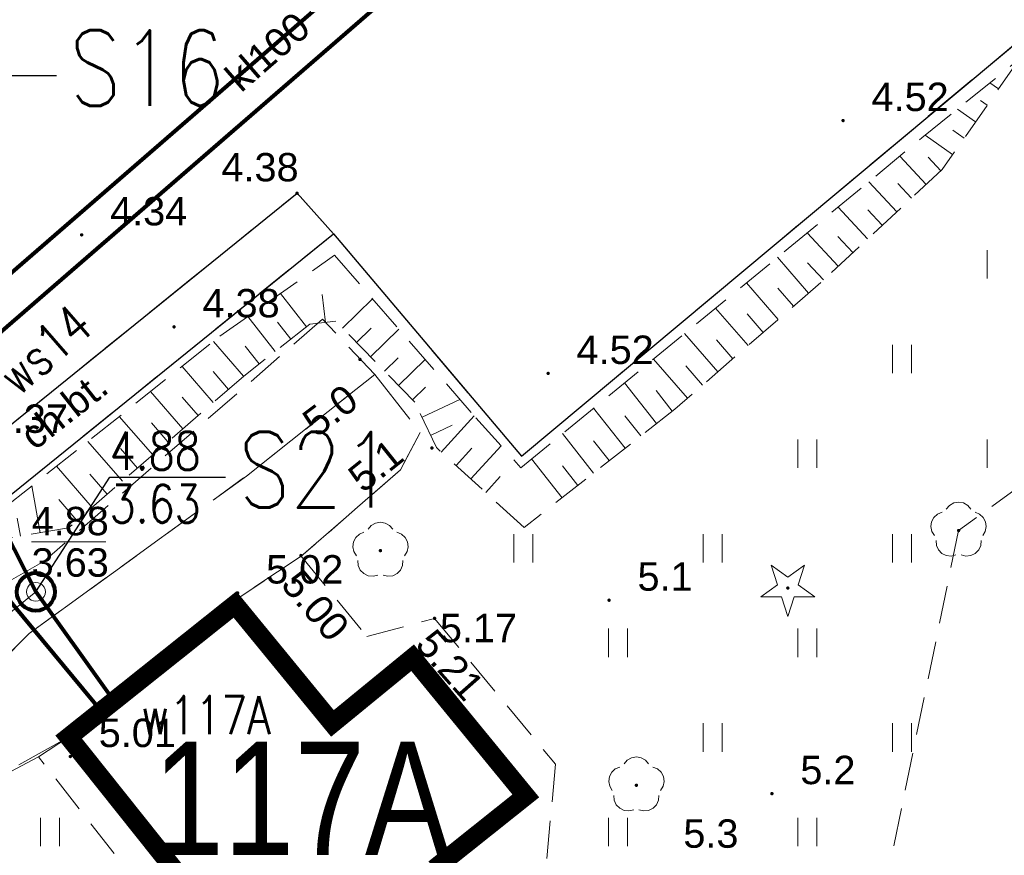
# Model space of a CAD drawing. Extents: x 5474185 to 5474933, y 5916077 to 5916824.
# Tile 159 of 256: x 5474620 to 5474646, y 5916305 to 5916328. Entities that reach past the tile are written whole.
import ezdxf
from ezdxf.enums import TextEntityAlignment as Align

# ---------------------------------------------------------------- set-up
doc = ezdxf.new("R2010")
doc.units = 0
doc.linetypes.add('PRZER2-1', pattern=[1.5, 1, -0.5])
doc.linetypes.add('PRZER3-1', pattern=[2, 1.5, -0.5])
for name, color, linetype, lineweight in [('GESBZO', 253, 'CONTINUOUS', 50), ('GSLKRW', 253, 'CONTINUOUS', 25), ('GSPRDI', 253, 'CONTINUOUS', 18), ('GSPRDL', 253, 'CONTINUOUS', 18), ('GSPWPN', 253, 'CONTINUOUS', 13), ('GSPWPN_O', 253, 'CONTINUOUS', 13), ('GSPWPS', 253, 'CONTINUOUS', 13), ('GSPWPS_O', 253, 'CONTINUOUS', 13), ('GSSKOA', 253, 'CONTINUOUS', 18), ('GSSKOD', 253, 'CONTINUOUS', 18), ('GSSKOD_O', 253, 'CONTINUOUS', 18), ('GSSUTR', 254, 'CONTINUOUS', 18), ('GSSZAD', 254, 'CONTINUOUS', 18), ('GSSZSN', 254, 'CONTINUOUS', 18), ('GULKPR', 7, 'CONTINUOUS', 18), ('GULKPR_O', 254, 'CONTINUOUS', 18), ('GUPIWZ', 253, 'CONTINUOUS', 18), ('GUPKSD', 61, 'CONTINUOUS', 18), ('GUPPRZ_O', 40, 'CONTINUOUS', 18), ('is  woda szklarnia', 5, 'CONTINUOUS', 18), ('IS HP zasięg', 251, 'CONTINUOUS', 20), ('IS ks', 34, 'CONTINUOUS', 40), ('IS opis', 7, 'CONTINUOUS', 20), ('IS w', 4, 'CONTINUOUS', 60)]:
    doc.layers.add(name, color=color, linetype=linetype, lineweight=lineweight)
for name, color, linetype in [('I-SCIANA', 12, 'CONTINUOUS'), ('ks_Linie_odn', 2, 'CONTINUOUS'), ('ks_Opis_PZ_1', 2, 'CONTINUOUS'), ('ks_Teksty', 2, 'CONTINUOUS'), ('w_Opis_PZ_2', 7, 'CONTINUOUS')]:
    doc.layers.add(name, color=color, linetype=linetype)
doc.styles.add('Arial', font='arial.ttf')
doc.styles.get("Standard").update_dxf_attribs({"font": 'simplex.shx'})
doc.styles.add('STYLE3', font='arial.ttf', dxfattribs={"width": 0.8})

msp = doc.modelspace()

# ---------------------------------------------------------------- hatches: boundary and pattern name
at = {"layer": 'GSPRDI'}
msp.add_hatch(color=256, dxfattribs=at).paths.add_polyline_path([(5474640, 5916312.505), (5474639.986094, 5916312.507202), (5474639.97355, 5916312.513594), (5474639.963594, 5916312.52355), (5474639.957202, 5916312.536094), (5474639.955, 5916312.55), (5474639.957202, 5916312.563906), (5474639.963594, 5916312.57645), (5474639.97355, 5916312.586406), (5474639.986094, 5916312.592798), (5474640, 5916312.595), (5474640.013906, 5916312.592798), (5474640.02645, 5916312.586406), (5474640.036406, 5916312.57645), (5474640.042798, 5916312.563906), (5474640.045, 5916312.55), (5474640.042798, 5916312.536094), (5474640.036406, 5916312.52355), (5474640.02645, 5916312.513594), (5474640.013906, 5916312.507202)])
at = {"layer": 'GSPRDL'}
for points in [[(5474644.51, 5916314.025), (5474644.496094, 5916314.027202), (5474644.48355, 5916314.033594), (5474644.473594, 5916314.04355), (5474644.467202, 5916314.056094), (5474644.465, 5916314.07), (5474644.467202, 5916314.083906), (5474644.473594, 5916314.09645), (5474644.48355, 5916314.106406), (5474644.496094, 5916314.112798), (5474644.51, 5916314.115), (5474644.523906, 5916314.112798), (5474644.53645, 5916314.106406), (5474644.546406, 5916314.09645), (5474644.552798, 5916314.083906), (5474644.555, 5916314.07), (5474644.552798, 5916314.056094), (5474644.546406, 5916314.04355), (5474644.53645, 5916314.033594), (5474644.523906, 5916314.027202)], [(5474629.24, 5916313.495), (5474629.226094, 5916313.497202), (5474629.21355, 5916313.503594), (5474629.203594, 5916313.51355), (5474629.197202, 5916313.526094), (5474629.195, 5916313.54), (5474629.197202, 5916313.553906), (5474629.203594, 5916313.56645), (5474629.21355, 5916313.576406), (5474629.226094, 5916313.582798), (5474629.24, 5916313.585), (5474629.253906, 5916313.582798), (5474629.26645, 5916313.576406), (5474629.276406, 5916313.56645), (5474629.282798, 5916313.553906), (5474629.285, 5916313.54), (5474629.282798, 5916313.526094), (5474629.276406, 5916313.51355), (5474629.26645, 5916313.503594), (5474629.253906, 5916313.497202)], [(5474636, 5916307.295), (5474635.986094, 5916307.297202), (5474635.97355, 5916307.303594), (5474635.963594, 5916307.31355), (5474635.957202, 5916307.326094), (5474635.955, 5916307.34), (5474635.957202, 5916307.353906), (5474635.963594, 5916307.36645), (5474635.97355, 5916307.376406), (5474635.986094, 5916307.382798), (5474636, 5916307.385), (5474636.013906, 5916307.382798), (5474636.02645, 5916307.376406), (5474636.036406, 5916307.36645), (5474636.042798, 5916307.353906), (5474636.045, 5916307.34), (5474636.042798, 5916307.326094), (5474636.036406, 5916307.31355), (5474636.02645, 5916307.303594), (5474636.013906, 5916307.297202)]]:
    msp.add_hatch(color=256, dxfattribs=at).paths.add_polyline_path(points)
at = {"layer": 'GSPWPN'}
for points in [[(5474628.7, 5916318.545), (5474628.688353, 5916318.546533), (5474628.6775, 5916318.551029), (5474628.66818, 5916318.55818), (5474628.661029, 5916318.5675), (5474628.656533, 5916318.578353), (5474628.655, 5916318.59), (5474628.656533, 5916318.601647), (5474628.661029, 5916318.6125), (5474628.66818, 5916318.62182), (5474628.6775, 5916318.628971), (5474628.688353, 5916318.633467), (5474628.7, 5916318.635), (5474628.711647, 5916318.633467), (5474628.7225, 5916318.628971), (5474628.73182, 5916318.62182), (5474628.738971, 5916318.6125), (5474628.743467, 5916318.601647), (5474628.745, 5916318.59), (5474628.743467, 5916318.578353), (5474628.738971, 5916318.5675), (5474628.73182, 5916318.55818), (5474628.7225, 5916318.551029), (5474628.711647, 5916318.546533)], [(5474630.6, 5916316.205), (5474630.588353, 5916316.206533), (5474630.5775, 5916316.211029), (5474630.56818, 5916316.21818), (5474630.561029, 5916316.2275), (5474630.556533, 5916316.238353), (5474630.555, 5916316.25), (5474630.556533, 5916316.261647), (5474630.561029, 5916316.2725), (5474630.56818, 5916316.28182), (5474630.5775, 5916316.288971), (5474630.588353, 5916316.293467), (5474630.6, 5916316.295), (5474630.611647, 5916316.293467), (5474630.6225, 5916316.288971), (5474630.63182, 5916316.28182), (5474630.638971, 5916316.2725), (5474630.643467, 5916316.261647), (5474630.645, 5916316.25), (5474630.643467, 5916316.238353), (5474630.638971, 5916316.2275), (5474630.63182, 5916316.21818), (5474630.6225, 5916316.211029), (5474630.611647, 5916316.206533)], [(5474635.28, 5916312.185), (5474635.268353, 5916312.186533), (5474635.2575, 5916312.191029), (5474635.24818, 5916312.19818), (5474635.241029, 5916312.2075), (5474635.236533, 5916312.218353), (5474635.235, 5916312.23), (5474635.236533, 5916312.241647), (5474635.241029, 5916312.2525), (5474635.24818, 5916312.26182), (5474635.2575, 5916312.268971), (5474635.268353, 5916312.273467), (5474635.28, 5916312.275), (5474635.291647, 5916312.273467), (5474635.3025, 5916312.268971), (5474635.31182, 5916312.26182), (5474635.318971, 5916312.2525), (5474635.323467, 5916312.241647), (5474635.325, 5916312.23), (5474635.323467, 5916312.218353), (5474635.318971, 5916312.2075), (5474635.31182, 5916312.19818), (5474635.3025, 5916312.191029), (5474635.291647, 5916312.186533)], [(5474639.58, 5916307.075), (5474639.568353, 5916307.076533), (5474639.5575, 5916307.081029), (5474639.54818, 5916307.08818), (5474639.541029, 5916307.0975), (5474639.536533, 5916307.108353), (5474639.535, 5916307.12), (5474639.536533, 5916307.131647), (5474639.541029, 5916307.1425), (5474639.54818, 5916307.15182), (5474639.5575, 5916307.158971), (5474639.568353, 5916307.163467), (5474639.58, 5916307.165), (5474639.591647, 5916307.163467), (5474639.6025, 5916307.158971), (5474639.61182, 5916307.15182), (5474639.618971, 5916307.1425), (5474639.623467, 5916307.131647), (5474639.625, 5916307.12), (5474639.623467, 5916307.108353), (5474639.618971, 5916307.0975), (5474639.61182, 5916307.08818), (5474639.6025, 5916307.081029), (5474639.591647, 5916307.076533)]]:
    msp.add_hatch(color=256, dxfattribs=at).paths.add_polyline_path(points)
at = {"layer": 'GSPWPS'}
for points in [[(5474641.46, 5916324.855), (5474641.448353, 5916324.856533), (5474641.4375, 5916324.861029), (5474641.42818, 5916324.86818), (5474641.421029, 5916324.8775), (5474641.416533, 5916324.888353), (5474641.415, 5916324.9), (5474641.416533, 5916324.911647), (5474641.421029, 5916324.9225), (5474641.42818, 5916324.93182), (5474641.4375, 5916324.938971), (5474641.448353, 5916324.943467), (5474641.46, 5916324.945), (5474641.471647, 5916324.943467), (5474641.4825, 5916324.938971), (5474641.49182, 5916324.93182), (5474641.498971, 5916324.9225), (5474641.503467, 5916324.911647), (5474641.505, 5916324.9), (5474641.503467, 5916324.888353), (5474641.498971, 5916324.8775), (5474641.49182, 5916324.86818), (5474641.4825, 5916324.861029), (5474641.471647, 5916324.856533)], [(5474627.04, 5916322.935), (5474627.028353, 5916322.936533), (5474627.0175, 5916322.941029), (5474627.00818, 5916322.94818), (5474627.001029, 5916322.9575), (5474626.996533, 5916322.968353), (5474626.995, 5916322.98), (5474626.996533, 5916322.991647), (5474627.001029, 5916323.0025), (5474627.00818, 5916323.01182), (5474627.0175, 5916323.018971), (5474627.028353, 5916323.023467), (5474627.04, 5916323.025), (5474627.051647, 5916323.023467), (5474627.0625, 5916323.018971), (5474627.07182, 5916323.01182), (5474627.078971, 5916323.0025), (5474627.083467, 5916322.991647), (5474627.085, 5916322.98), (5474627.083467, 5916322.968353), (5474627.078971, 5916322.9575), (5474627.07182, 5916322.94818), (5474627.0625, 5916322.941029), (5474627.051647, 5916322.936533)], [(5474621.35, 5916321.835), (5474621.338353, 5916321.836533), (5474621.3275, 5916321.841029), (5474621.31818, 5916321.84818), (5474621.311029, 5916321.8575), (5474621.306533, 5916321.868353), (5474621.305, 5916321.88), (5474621.306533, 5916321.891647), (5474621.311029, 5916321.9025), (5474621.31818, 5916321.91182), (5474621.3275, 5916321.918971), (5474621.338353, 5916321.923467), (5474621.35, 5916321.925), (5474621.361647, 5916321.923467), (5474621.3725, 5916321.918971), (5474621.38182, 5916321.91182), (5474621.388971, 5916321.9025), (5474621.393467, 5916321.891647), (5474621.395, 5916321.88), (5474621.393467, 5916321.868353), (5474621.388971, 5916321.8575), (5474621.38182, 5916321.84818), (5474621.3725, 5916321.841029), (5474621.361647, 5916321.836533)], [(5474623.79, 5916319.405), (5474623.778353, 5916319.406533), (5474623.7675, 5916319.411029), (5474623.75818, 5916319.41818), (5474623.751029, 5916319.4275), (5474623.746533, 5916319.438353), (5474623.745, 5916319.45), (5474623.746533, 5916319.461647), (5474623.751029, 5916319.4725), (5474623.75818, 5916319.48182), (5474623.7675, 5916319.488971), (5474623.778353, 5916319.493467), (5474623.79, 5916319.495), (5474623.801647, 5916319.493467), (5474623.8125, 5916319.488971), (5474623.82182, 5916319.48182), (5474623.828971, 5916319.4725), (5474623.833467, 5916319.461647), (5474623.835, 5916319.45), (5474623.833467, 5916319.438353), (5474623.828971, 5916319.4275), (5474623.82182, 5916319.41818), (5474623.8125, 5916319.411029), (5474623.801647, 5916319.406533)], [(5474633.67, 5916318.175), (5474633.658353, 5916318.176533), (5474633.6475, 5916318.181029), (5474633.63818, 5916318.18818), (5474633.631029, 5916318.1975), (5474633.626533, 5916318.208353), (5474633.625, 5916318.22), (5474633.626533, 5916318.231647), (5474633.631029, 5916318.2425), (5474633.63818, 5916318.25182), (5474633.6475, 5916318.258971), (5474633.658353, 5916318.263467), (5474633.67, 5916318.265), (5474633.681647, 5916318.263467), (5474633.6925, 5916318.258971), (5474633.70182, 5916318.25182), (5474633.708971, 5916318.2425), (5474633.713467, 5916318.231647), (5474633.715, 5916318.22), (5474633.713467, 5916318.208353), (5474633.708971, 5916318.1975), (5474633.70182, 5916318.18818), (5474633.6925, 5916318.181029), (5474633.681647, 5916318.176533)], [(5474627.14, 5916313.365), (5474627.128353, 5916313.366533), (5474627.1175, 5916313.371029), (5474627.10818, 5916313.37818), (5474627.101029, 5916313.3875), (5474627.096533, 5916313.398353), (5474627.095, 5916313.41), (5474627.096533, 5916313.421647), (5474627.101029, 5916313.4325), (5474627.10818, 5916313.44182), (5474627.1175, 5916313.448971), (5474627.128353, 5916313.453467), (5474627.14, 5916313.455), (5474627.151647, 5916313.453467), (5474627.1625, 5916313.448971), (5474627.17182, 5916313.44182), (5474627.178971, 5916313.4325), (5474627.183467, 5916313.421647), (5474627.185, 5916313.41), (5474627.183467, 5916313.398353), (5474627.178971, 5916313.3875), (5474627.17182, 5916313.37818), (5474627.1625, 5916313.371029), (5474627.151647, 5916313.366533)], [(5474625.47, 5916312.375), (5474625.458353, 5916312.376533), (5474625.4475, 5916312.381029), (5474625.43818, 5916312.38818), (5474625.431029, 5916312.3975), (5474625.426533, 5916312.408353), (5474625.425, 5916312.42), (5474625.426533, 5916312.431647), (5474625.431029, 5916312.4425), (5474625.43818, 5916312.45182), (5474625.4475, 5916312.458971), (5474625.458353, 5916312.463467), (5474625.47, 5916312.465), (5474625.481647, 5916312.463467), (5474625.4925, 5916312.458971), (5474625.50182, 5916312.45182), (5474625.508971, 5916312.4425), (5474625.513467, 5916312.431647), (5474625.515, 5916312.42), (5474625.513467, 5916312.408353), (5474625.508971, 5916312.3975), (5474625.50182, 5916312.38818), (5474625.4925, 5916312.381029), (5474625.481647, 5916312.376533)], [(5474630.67, 5916311.705), (5474630.658353, 5916311.706533), (5474630.6475, 5916311.711029), (5474630.63818, 5916311.71818), (5474630.631029, 5916311.7275), (5474630.626533, 5916311.738353), (5474630.625, 5916311.75), (5474630.626533, 5916311.761647), (5474630.631029, 5916311.7725), (5474630.63818, 5916311.78182), (5474630.6475, 5916311.788971), (5474630.658353, 5916311.793467), (5474630.67, 5916311.795), (5474630.681647, 5916311.793467), (5474630.6925, 5916311.788971), (5474630.70182, 5916311.78182), (5474630.708971, 5916311.7725), (5474630.713467, 5916311.761647), (5474630.715, 5916311.75), (5474630.713467, 5916311.738353), (5474630.708971, 5916311.7275), (5474630.70182, 5916311.71818), (5474630.6925, 5916311.711029), (5474630.681647, 5916311.706533)], [(5474630.06, 5916310.825), (5474630.048353, 5916310.826533), (5474630.0375, 5916310.831029), (5474630.02818, 5916310.83818), (5474630.021029, 5916310.8475), (5474630.016533, 5916310.858353), (5474630.015, 5916310.87), (5474630.016533, 5916310.881647), (5474630.021029, 5916310.8925), (5474630.02818, 5916310.90182), (5474630.0375, 5916310.908971), (5474630.048353, 5916310.913467), (5474630.06, 5916310.915), (5474630.071647, 5916310.913467), (5474630.0825, 5916310.908971), (5474630.09182, 5916310.90182), (5474630.098971, 5916310.8925), (5474630.103467, 5916310.881647), (5474630.105, 5916310.87), (5474630.103467, 5916310.858353), (5474630.098971, 5916310.8475), (5474630.09182, 5916310.83818), (5474630.0825, 5916310.831029), (5474630.071647, 5916310.826533)], [(5474621.05, 5916308.055), (5474621.038353, 5916308.056533), (5474621.0275, 5916308.061029), (5474621.01818, 5916308.06818), (5474621.011029, 5916308.0775), (5474621.006533, 5916308.088353), (5474621.005, 5916308.1), (5474621.006533, 5916308.111647), (5474621.011029, 5916308.1225), (5474621.01818, 5916308.13182), (5474621.0275, 5916308.138971), (5474621.038353, 5916308.143467), (5474621.05, 5916308.145), (5474621.061647, 5916308.143467), (5474621.0725, 5916308.138971), (5474621.08182, 5916308.13182), (5474621.088971, 5916308.1225), (5474621.093467, 5916308.111647), (5474621.095, 5916308.1), (5474621.093467, 5916308.088353), (5474621.088971, 5916308.0775), (5474621.08182, 5916308.06818), (5474621.0725, 5916308.061029), (5474621.061647, 5916308.056533)]]:
    msp.add_hatch(color=256, dxfattribs=at).paths.add_polyline_path(points)

# ---------------------------------------------------------------- linework, layer by layer
at = {"layer": 'GESBZO', "linetype": 'Continuous', "lineweight": 53}
for p, q in [((5474621, 5916308.61, 10.18), (5474625.34, 5916312.19, 10.18)), ((5474625.34, 5916312.19, 10.18), (5474627.93, 5916308.94, 10.18)), ((5474627.93, 5916308.94, 10.18), (5474630.09, 5916310.71, 10.18)), ((5474630.09, 5916310.71, 10.18), (5474633.08, 5916307.06, 10.18)), ((5474633.14, 5916293.39, 10.18), (5474621, 5916308.61, 10.18)), ((5474633.08, 5916307.06, 10.18), (5474630.86, 5916305.29, 10.18))]:
    msp.add_line(p, q, dxfattribs=at)
at = {"layer": 'GSLKRW', "linetype": 'Continuous', "lineweight": 30}
for p, q in [((5474632.97, 5916316.03, 10.18), (5474647.33, 5916328.04, 10.18)), ((5474613.81, 5916312.28, 10.18), (5474627.04, 5916322.98, 10.18)), ((5474627.04, 5916322.98, 10.18), (5474628, 5916321.91, 10.18)), ((5474619.3, 5916314.87, 10.18), (5474628, 5916321.91, 10.18)), ((5474628, 5916321.91, 10.18), (5474632.97, 5916316.03, 10.18))]:
    msp.add_line(p, q, dxfattribs=at)
at = {"layer": 'GSPRDI', "elevation": 10.12, "flags": 128}
msp.add_lwpolyline([(5474640.272471, 5916312.638531), (5474640.713338, 5916312.318222), (5474640.168396, 5916312.318222), (5474640, 5916311.799952), (5474639.831604, 5916312.318222), (5474639.286662, 5916312.318222), (5474639.727529, 5916312.638531), (5474639.559133, 5916313.156801), (5474640, 5916312.836493), (5474640.440867, 5916313.156801), (5474640.272471, 5916312.638531)], close=True, dxfattribs=at)
at = {"layer": 'GSPRDL', "elevation": 10.12, "flags": 128}
for points in [[(5474644.185723, 5916314.633333), (5474644.269447, 5916314.732679), (5474644.382044, 5916314.797494), (5474644.51, 5916314.82), (5474644.637956, 5916314.797494), (5474644.750553, 5916314.732679), (5474644.834277, 5916314.633333)], [(5474643.874031, 5916313.935674), (5474643.80542, 5916314.045999), (5474643.778571, 5916314.173115), (5474643.796708, 5916314.301763), (5474643.857652, 5916314.416501), (5474643.95409, 5916314.503559), (5474644.074445, 5916314.552485)], [(5474644.945555, 5916314.552485), (5474645.06591, 5916314.503559), (5474645.162348, 5916314.416501), (5474645.223292, 5916314.301763), (5474645.241429, 5916314.173115), (5474645.21458, 5916314.045999), (5474645.145969, 5916313.935674)], [(5474628.915723, 5916314.103333), (5474628.999447, 5916314.202679), (5474629.112044, 5916314.267494), (5474629.24, 5916314.29), (5474629.367956, 5916314.267494), (5474629.480553, 5916314.202679), (5474629.564277, 5916314.103333)], [(5474628.604031, 5916313.405674), (5474628.53542, 5916313.515999), (5474628.508571, 5916313.643115), (5474628.526708, 5916313.771763), (5474628.587652, 5916313.886501), (5474628.68409, 5916313.973559), (5474628.804445, 5916314.022485)], [(5474629.675555, 5916314.022485), (5474629.79591, 5916313.973559), (5474629.892348, 5916313.886501), (5474629.953292, 5916313.771763), (5474629.971429, 5916313.643115), (5474629.94458, 5916313.515999), (5474629.875969, 5916313.405674)], [(5474644.441227, 5916313.423649), (5474644.315099, 5916313.392488), (5474644.185908, 5916313.406234), (5474644.069161, 5916313.463237), (5474643.978871, 5916313.556655), (5474643.925875, 5916313.675275), (5474643.916535, 5916313.804859)], [(5474645.103465, 5916313.804859), (5474645.094125, 5916313.675275), (5474645.041129, 5916313.556655), (5474644.950839, 5916313.463237), (5474644.834092, 5916313.406234), (5474644.704901, 5916313.392488), (5474644.578773, 5916313.423649)], [(5474629.171227, 5916312.893649), (5474629.045099, 5916312.862488), (5474628.915908, 5916312.876234), (5474628.799161, 5916312.933237), (5474628.708871, 5916313.026655), (5474628.655875, 5916313.145275), (5474628.646535, 5916313.274859)], [(5474629.833465, 5916313.274859), (5474629.824125, 5916313.145275), (5474629.771129, 5916313.026655), (5474629.680839, 5916312.933237), (5474629.564092, 5916312.876234), (5474629.434901, 5916312.862488), (5474629.308773, 5916312.893649)], [(5474635.675723, 5916307.903333), (5474635.759447, 5916308.002679), (5474635.872044, 5916308.067494), (5474636, 5916308.09), (5474636.127956, 5916308.067494), (5474636.240553, 5916308.002679), (5474636.324277, 5916307.903333)], [(5474635.364031, 5916307.205674), (5474635.29542, 5916307.315999), (5474635.268571, 5916307.443115), (5474635.286708, 5916307.571763), (5474635.347652, 5916307.686501), (5474635.44409, 5916307.773559), (5474635.564445, 5916307.822485)], [(5474636.435555, 5916307.822485), (5474636.55591, 5916307.773559), (5474636.652348, 5916307.686501), (5474636.713292, 5916307.571763), (5474636.731429, 5916307.443115), (5474636.70458, 5916307.315999), (5474636.635969, 5916307.205674)], [(5474635.931227, 5916306.693649), (5474635.805099, 5916306.662488), (5474635.675908, 5916306.676234), (5474635.559161, 5916306.733237), (5474635.468871, 5916306.826655), (5474635.415875, 5916306.945275), (5474635.406535, 5916307.074859)], [(5474636.593465, 5916307.074859), (5474636.584125, 5916306.945275), (5474636.531129, 5916306.826655), (5474636.440839, 5916306.733237), (5474636.324092, 5916306.676234), (5474636.194901, 5916306.662488), (5474636.068773, 5916306.693649)]]:
    msp.add_lwpolyline(points, dxfattribs=at)
at = {"layer": 'GSSKOA', "linetype": 'PRZER3-1', "lineweight": 13}
for p, q in [((5474632.97, 5916316.03, 10.18), (5474647.33, 5916328.04, 10.18)), ((5474613.81, 5916312.28, 10.18), (5474627.04, 5916322.98, 10.18)), ((5474627.04, 5916322.98, 10.18), (5474628, 5916321.91, 10.18)), ((5474628, 5916321.91, 10.18), (5474632.97, 5916316.03, 10.18)), ((5474625.7, 5916315.51, 10.18), (5474629.09, 5916318.19, 10.18)), ((5474629.09, 5916318.19, 10.18), (5474630.29, 5916316.66, 10.18)), ((5474630.29, 5916316.66, 10.18), (5474629.77, 5916315.67, 10.18)), ((5474619.96, 5916311.35, 10.18), (5474625.7, 5916315.51, 10.18)), ((5474629.77, 5916315.67, 10.18), (5474627.15, 5916313.39, 10.18)), ((5474627.15, 5916313.39, 10.18), (5474625.35, 5916312.21, 10.18)), ((5474625.35, 5916312.21, 10.18), (5474621, 5916308.61, 10.18)), ((5474617.98, 5916309.34, 10.18), (5474619.96, 5916311.35, 10.18)), ((5474621, 5916308.61, 10.18), (5474617.78, 5916306.81, 10.18))]:
    msp.add_line(p, q, dxfattribs=at)
at = {"layer": 'GSSKOD', "linetype": 'PRZER2-1', "lineweight": 13}
for p, q in [((5474613.81, 5916312.28, 10.18), (5474627.04, 5916322.98, 10.18)), ((5474627.04, 5916322.98, 10.18), (5474628, 5916321.91, 10.18)), ((5474628, 5916321.91, 10.18), (5474619.3, 5916314.87, 10.18)), ((5474625.34, 5916312.19, 10.18), (5474627.15, 5916313.39, 10.18)), ((5474627.15, 5916313.39, 10.18), (5474628.88, 5916311.27, 10.18)), ((5474627.93, 5916308.94, 10.18), (5474625.34, 5916312.19, 10.18)), ((5474628.88, 5916311.27, 10.18), (5474630.67, 5916311.75, 10.18)), ((5474630.67, 5916311.75, 10.18), (5474633.86, 5916307.9, 10.18)), ((5474630.09, 5916310.71, 10.18), (5474627.93, 5916308.94, 10.18)), ((5474633.08, 5916307.06, 10.18), (5474630.09, 5916310.71, 10.18)), ((5474620.21, 5916308.09, 10.18), (5474621, 5916308.61, 10.18)), ((5474621, 5916308.61, 10.18), (5474633.14, 5916293.39, 10.18)), ((5474628.68, 5916297.27, 10.18), (5474620.21, 5916308.09, 10.18)), ((5474633.86, 5916307.9, 10.18), (5474633.57, 5916304.63, 10.18)), ((5474630.86, 5916305.29, 10.18), (5474633.08, 5916307.06, 10.18))]:
    msp.add_line(p, q, dxfattribs=at)
at = {"layer": 'GSSUTR', "linetype": 'PRZER2-1', "lineweight": 13}
for p, q in [((5474646.12, 5916326.53, 10.1), (5474644.08, 5916323.61, 10.1)), ((5474644.08, 5916323.61, 10.1), (5474640.87, 5916320.62, 10.1)), ((5474654.7, 5916321.45, 10.1), (5474644.51, 5916314.07, 10.1)), ((5474640.87, 5916320.62, 10.1), (5474637.02, 5916317.28, 10.1)), ((5474627.71, 5916319.65, 10.1), (5474620.36, 5916313.26, 10.1)), ((5474629.09, 5916318.19, 10.1), (5474627.71, 5916319.65, 10.1)), ((5474625.7, 5916315.51, 10.1), (5474629.09, 5916318.19, 10.1)), ((5474637.02, 5916317.28, 10.1), (5474633.04, 5916314.15, 10.1)), ((5474630.29, 5916316.66, 10.1), (5474629.77, 5916315.67, 10.1)), ((5474633.04, 5916314.15, 10.1), (5474630.72, 5916316.26, 10.1)), ((5474619.96, 5916311.35, 10.1), (5474625.7, 5916315.51, 10.1)), ((5474629.77, 5916315.67, 10.1), (5474627.15, 5916313.39, 10.1)), ((5474644.51, 5916314.07, 10.1), (5474642.49, 5916304.25, 10.1)), ((5474627.15, 5916313.39, 10.1), (5474628.88, 5916311.27, 10.1)), ((5474620.36, 5916313.26, 10.1), (5474615.24, 5916310.33, 10.1)), ((5474628.88, 5916311.27, 10.1), (5474630.67, 5916311.75, 10.1)), ((5474630.67, 5916311.75, 10.1), (5474633.86, 5916307.9, 10.1)), ((5474617.98, 5916309.34, 10.1), (5474619.96, 5916311.35, 10.1)), ((5474620.21, 5916308.09, 10.1), (5474617.78, 5916306.81, 10.1)), ((5474628.68, 5916297.27, 10.1), (5474620.21, 5916308.09, 10.1)), ((5474633.86, 5916307.9, 10.1), (5474633.57, 5916304.63, 10.1))]:
    msp.add_line(p, q, dxfattribs=at)
at = {"layer": 'GSSUTR', "elevation": 10.1, "flags": 128}
for points in [[(5474645.26334, 5916321.478109), (5474645.26334, 5916320.728109)], [(5474642.76334, 5916318.978109), (5474642.76334, 5916318.228109)], [(5474643.26334, 5916318.228109), (5474643.26334, 5916318.978109)], [(5474640.26334, 5916316.478109), (5474640.26334, 5916315.728109)], [(5474640.76334, 5916315.728109), (5474640.76334, 5916316.478109)], [(5474645.26334, 5916316.478109), (5474645.26334, 5916315.728109)], [(5474632.76334, 5916313.978109), (5474632.76334, 5916313.228109)], [(5474633.26334, 5916313.228109), (5474633.26334, 5916313.978109)], [(5474637.76334, 5916313.978109), (5474637.76334, 5916313.228109)], [(5474638.26334, 5916313.228109), (5474638.26334, 5916313.978109)], [(5474642.76334, 5916313.978109), (5474642.76334, 5916313.228109)], [(5474643.26334, 5916313.228109), (5474643.26334, 5916313.978109)], [(5474635.26334, 5916311.478109), (5474635.26334, 5916310.728109)], [(5474635.76334, 5916310.728109), (5474635.76334, 5916311.478109)], [(5474640.26334, 5916311.478109), (5474640.26334, 5916310.728109)], [(5474640.76334, 5916310.728109), (5474640.76334, 5916311.478109)], [(5474637.76334, 5916308.978109), (5474637.76334, 5916308.228109)], [(5474638.26334, 5916308.228109), (5474638.26334, 5916308.978109)], [(5474642.76334, 5916308.978109), (5474642.76334, 5916308.228109)], [(5474643.26334, 5916308.228109), (5474643.26334, 5916308.978109)], [(5474620.26334, 5916306.478109), (5474620.26334, 5916305.728109)], [(5474620.76334, 5916305.728109), (5474620.76334, 5916306.478109)], [(5474635.26334, 5916306.478109), (5474635.26334, 5916305.728109)], [(5474635.76334, 5916305.728109), (5474635.76334, 5916306.478109)], [(5474640.26334, 5916306.478109), (5474640.26334, 5916305.728109)], [(5474640.76334, 5916305.728109), (5474640.76334, 5916306.478109)]]:
    msp.add_lwpolyline(points, dxfattribs=at)
at = {"layer": 'GSSZAD', "linetype": 'PRZER2-1', "lineweight": 13}
for p, q in [((5474654.7, 5916321.45, 10.1), (5474644.51, 5916314.07, 10.1)), ((5474644.51, 5916314.07, 10.1), (5474642.49, 5916304.25, 10.1))]:
    msp.add_line(p, q, dxfattribs=at)
at = {"layer": 'GSSZSN', "linetype": 'PRZER2-1', "lineweight": 13}
for p, q in [((5474643.54, 5916324.44, 10.06), (5474646.12, 5916326.53, 10.06)), ((5474646.12, 5916326.53, 10.06), (5474644.08, 5916323.61, 10.06)), ((5474640.01, 5916321.52, 10.06), (5474643.54, 5916324.44, 10.06)), ((5474644.08, 5916323.61, 10.06), (5474640.87, 5916320.62, 10.06)), ((5474636.43, 5916318.58, 10.06), (5474640.01, 5916321.52, 10.06)), ((5474625, 5916319.2, 10.06), (5474628.03, 5916321.34, 10.06)), ((5474628.03, 5916321.34, 10.06), (5474631.76, 5916317.05, 10.06)), ((5474640.87, 5916320.62, 10.06), (5474637.02, 5916317.28, 10.06)), ((5474627.38, 5916319.52, 10.06), (5474625.63, 5916318.15, 10.06)), ((5474628.06, 5916319.6, 10.06), (5474627.38, 5916319.52, 10.06)), ((5474630.15, 5916317.46, 10.06), (5474628.06, 5916319.6, 10.06)), ((5474619.26, 5916314.63, 10.06), (5474625, 5916319.2, 10.06)), ((5474632.95, 5916315.73, 10.06), (5474636.43, 5916318.58, 10.06)), ((5474625.63, 5916318.15, 10.06), (5474621, 5916314.14, 10.06)), ((5474630.72, 5916316.26, 10.06), (5474630.15, 5916317.46, 10.06)), ((5474637.02, 5916317.28, 10.06), (5474633.04, 5916314.15, 10.06)), ((5474631.76, 5916317.05, 10.06), (5474632.95, 5916315.73, 10.06)), ((5474633.04, 5916314.15, 10.06), (5474630.72, 5916316.26, 10.06)), ((5474621, 5916314.14, 10.06), (5474617.76, 5916313.58, 10.06))]:
    msp.add_line(p, q, dxfattribs=at)
at = {"layer": 'GSSZSN', "linetype": 'Continuous', "lineweight": 18, "elevation": 10.06, "flags": 128}
for points in [[(5474645.564925, 5916325.73548), (5474645.336341, 5916325.895176)], [(5474645.261938, 5916325.301794), (5474645.08526, 5916325.425226)], [(5474644.958951, 5916324.868107), (5474644.480825, 5916325.202141)], [(5474644.655965, 5916324.43442), (5474644.354516, 5916324.645022)], [(5474644.352978, 5916324.000734), (5474643.625308, 5916324.509106)], [(5474643.65454, 5916323.213699), (5474642.959535, 5916323.959842)], [(5474644.041659, 5916323.574287), (5474643.704774, 5916323.935959)], [(5474642.880301, 5916322.492523), (5474642.142824, 5916323.284263)], [(5474643.26742, 5916322.853111), (5474642.9093, 5916323.237582)], [(5474642.106062, 5916321.771348), (5474641.326114, 5916322.608683)], [(5474642.493182, 5916322.131936), (5474642.113825, 5916322.539204)], [(5474641.331824, 5916321.050172), (5474640.509404, 5916321.933104)], [(5474641.718943, 5916321.41076), (5474641.318351, 5916321.840827)], [(5474640.547497, 5916320.340218), (5474639.726193, 5916321.28693)], [(5474640.944704, 5916320.689584), (5474640.522876, 5916321.14245)], [(5474639.748257, 5916319.646852), (5474638.908206, 5916320.615175)], [(5474640.147877, 5916319.993535), (5474639.732538, 5916320.472294)], [(5474627.290466, 5916319.449908), (5474626.600936, 5916320.330694)], [(5474627.79249, 5916319.568528), (5474627.70539, 5916320.308875)], [(5474628.241443, 5916319.414216), (5474629.032594, 5916320.186882)], [(5474638.949018, 5916318.953486), (5474638.090218, 5916319.94342)], [(5474626.457321, 5916318.797674), (5474625.735624, 5916319.71955)], [(5474639.348638, 5916319.300169), (5474638.923925, 5916319.789733)], [(5474626.873894, 5916319.123791), (5474626.521087, 5916319.574456)], [(5474628.611084, 5916319.035732), (5474628.995692, 5916319.411353)], [(5474628.980725, 5916318.657248), (5474629.728005, 5916319.387067)], [(5474638.149779, 5916318.26012), (5474637.272231, 5916319.271664)], [(5474638.549398, 5916318.606803), (5474638.115312, 5916319.107172)], [(5474625.624409, 5916318.145157), (5474624.828842, 5916319.063729)], [(5474626.040748, 5916318.471557), (5474625.671858, 5916318.942767)], [(5474629.350367, 5916318.278763), (5474629.713038, 5916318.632961)], [(5474629.720008, 5916317.900279), (5474630.423415, 5916318.587252)], [(5474637.350539, 5916317.566754), (5474636.454243, 5916318.599909)], [(5474624.824599, 5916317.45245), (5474624.000364, 5916318.404122)], [(5474637.750159, 5916317.913437), (5474637.306698, 5916318.424612)], [(5474625.224504, 5916317.798803), (5474624.819553, 5916318.266365)], [(5474630.089649, 5916317.521795), (5474630.430385, 5916317.854569)], [(5474636.532264, 5916316.896429), (5474635.68687, 5916317.971402)], [(5474624.024789, 5916316.759742), (5474623.171886, 5916317.744515)], [(5474624.424694, 5916317.106096), (5474624.005409, 5916317.590207)], [(5474630.339929, 5916317.06015), (5474631.338691, 5916317.534562)], [(5474636.948114, 5916317.223467), (5474636.522181, 5916317.765068)], [(5474635.700564, 5916316.242353), (5474634.868113, 5916317.300869)], [(5474623.224979, 5916316.067034), (5474622.343408, 5916317.084908)], [(5474630.847432, 5916316.144103), (5474631.716663, 5916317.099844)], [(5474636.116414, 5916316.569391), (5474635.696953, 5916317.102763)], [(5474623.624884, 5916316.413388), (5474623.191265, 5916316.91405)], [(5474630.566918, 5916316.582279), (5474631.133002, 5916316.851169)], [(5474634.868864, 5916315.588278), (5474634.049356, 5916316.630335)], [(5474622.425169, 5916315.374326), (5474621.51493, 5916316.425301)], [(5474622.825074, 5916315.72068), (5474622.377121, 5916316.237892)], [(5474631.238815, 5916315.788147), (5474631.655331, 5916316.246117)], [(5474631.630198, 5916315.432191), (5474632.427832, 5916316.309211)], [(5474635.284714, 5916315.915315), (5474634.871725, 5916316.440459)], [(5474621.625359, 5916314.681618), (5474620.686451, 5916315.765694)], [(5474634.037164, 5916314.934202), (5474633.2306, 5916315.959801)], [(5474634.453014, 5916315.26124), (5474634.046496, 5916315.778154)], [(5474622.025264, 5916315.027972), (5474621.562977, 5916315.561735)], [(5474632.02158, 5916315.076235), (5474632.402699, 5916315.495285)], [(5474620.251276, 5916314.010591), (5474620.03726, 5916315.248829)], [(5474621.225455, 5916314.335264), (5474620.748833, 5916314.885577)], [(5474619.729964, 5916313.920488), (5474619.647641, 5916314.396786)]]:
    msp.add_lwpolyline(points, dxfattribs=at)
at = {"layer": 'GULKPR', "linetype": 'Continuous', "lineweight": 18, "elevation": 10.14, "flags": 128}
for points in [[(5474616.94, 5916318.67), (5474634.09, 5916333.53)], [(5474620.14, 5916312.45), (5474616.94, 5916318.67)], [(5474603.25, 5916298.73), (5474620.14, 5916312.45)], [(5474622.21, 5916309.55), (5474620.14, 5916312.45)]]:
    msp.add_lwpolyline(points, dxfattribs=at)
at = {"layer": 'GUPIWZ', "elevation": 10.18, "flags": 128}
msp.add_lwpolyline([(5474620.14, 5916312.7), (5474620.204705, 5916312.691481), (5474620.265, 5916312.666506), (5474620.316777, 5916312.626777), (5474620.356506, 5916312.575), (5474620.381481, 5916312.514705), (5474620.39, 5916312.45), (5474620.381481, 5916312.385295), (5474620.356506, 5916312.325), (5474620.316777, 5916312.273223), (5474620.265, 5916312.233494), (5474620.204705, 5916312.208519), (5474620.14, 5916312.2), (5474620.075295, 5916312.208519), (5474620.015, 5916312.233494), (5474619.963223, 5916312.273223), (5474619.923494, 5916312.325), (5474619.898519, 5916312.385295), (5474619.89, 5916312.45), (5474619.898519, 5916312.514705), (5474619.923494, 5916312.575), (5474619.963223, 5916312.626777), (5474620.015, 5916312.666506), (5474620.075295, 5916312.691481), (5474620.14, 5916312.7)], close=True, dxfattribs=at)
at = {"layer": 'GUPKSD', "elevation": 10.16, "flags": 128}
msp.add_lwpolyline([(5474620.14, 5916312.7), (5474620.204705, 5916312.691481), (5474620.265, 5916312.666506), (5474620.316777, 5916312.626777), (5474620.356506, 5916312.575), (5474620.381481, 5916312.514705), (5474620.39, 5916312.45), (5474620.381481, 5916312.385295), (5474620.356506, 5916312.325), (5474620.316777, 5916312.273223), (5474620.265, 5916312.233494), (5474620.204705, 5916312.208519), (5474620.14, 5916312.2), (5474620.075295, 5916312.208519), (5474620.015, 5916312.233494), (5474619.963223, 5916312.273223), (5474619.923494, 5916312.325), (5474619.898519, 5916312.385295), (5474619.89, 5916312.45), (5474619.898519, 5916312.514705), (5474619.923494, 5916312.575), (5474619.963223, 5916312.626777), (5474620.015, 5916312.666506), (5474620.075295, 5916312.691481), (5474620.14, 5916312.7)], close=True, dxfattribs=at)
at = {"layer": 'GUPPRZ_O', "linetype": 'Continuous', "lineweight": 13, "elevation": 10.8, "flags": 128}
msp.add_lwpolyline([(5474620.027659, 5916313.772927), (5474621.987659, 5916313.772927)], dxfattribs=at)
at = {"layer": 'I-SCIANA', "const_width": 0.5, "elevation": 10.18}
msp.add_lwpolyline([(5474621.006625, 5916308.61528), (5474625.399147, 5916312.115781), (5474627.97279, 5916308.975064), (5474630.090276, 5916310.709663), (5474633.08, 5916307.06), (5474630.86, 5916305.29), (5474637.56, 5916296.91), (5474633.142703, 5916293.386611)], close=True, dxfattribs=at)
at = {"layer": 'is  woda szklarnia', "lineweight": 80, "ltscale": 0.7}
msp.add_line((5474618.075998, 5916318.331142, 10.14), (5474634.744847, 5916332.774238, 10.14), dxfattribs=at)
at = {"layer": 'IS HP zasięg', "lineweight": 15, "ltscale": 0.7}
for centre in [(5474657.383907, 5916363.309527, 10.18), (5474680.96, 5916236.9), (5474680.96, 5916236.9)]:
    msp.add_circle(centre, 75, dxfattribs=at)
at = {"layer": 'IS HP zasięg', "lineweight": 20, "ltscale": 0.7}
msp.add_circle((5474618.317819, 5916309.855134, 10.16), 75, dxfattribs=at)
at = {"layer": 'IS ks', "lineweight": 80, "ltscale": 0.7}
for p, q in [((5474616.94, 5916318.67, 10.14), (5474634.09, 5916333.53, 10.14)), ((5474616.94, 5916318.67, 10.14), (5474620.14, 5916312.45, 10.14)), ((5474620.14, 5916312.45, 10.14), (5474622.055125, 5916309.766975, 10.14))]:
    msp.add_line(p, q, dxfattribs=at)
msp.add_circle((5474620.14, 5916312.45, 10.14), 0.5, dxfattribs=at)
at = {"layer": 'IS w', "lineweight": 80, "ltscale": 0.7}
msp.add_line((5474616.107422, 5916316.251238), (5474621.924436, 5916309.22364), dxfattribs=at)
at = {"layer": 'ks_Linie_odn'}
for points in [[(5474616.94, 5916318.67), (5474617.6207, 5916326.086671), (5474620.6807, 5916326.086671)], [(5474620.14, 5916312.45), (5474622.0901, 5916315.476), (5474625.1501, 5916315.476)]]:
    msp.add_lwpolyline(points, dxfattribs=at)

# ---------------------------------------------------------------- texts
at = {"layer": 'GSPWPN_O', "linetype": 'Continuous', "lineweight": 0, "style": 'Arial'}
for s, rotation, p in [('5.0', 36.848205, (5474627.552716, 5916316.506173, 10.8)), ('5.1', 38.719212, (5474628.781111, 5916315.039259, 10.8))]:
    msp.add_text(s, height=0.75, rotation=rotation, dxfattribs=at).set_placement(p)
for s, p in [('5.1', (5474636.03, 5916312.48, 10.8)), ('5.2', (5474640.33, 5916307.37, 10.8)), ('5.3', (5474637.24, 5916305.69, 10.8))]:
    msp.add_text(s, height=0.75, dxfattribs=at).set_placement(p)
at = {"layer": 'GSPWPS_O', "linetype": 'Continuous', "lineweight": 0, "style": 'Arial'}
for s, p in [('4.52', (5474642.21, 5916325.15, 10.8)), ('4.38', (5474625.040382, 5916323.292968, 10.8)), ('4.34', (5474622.1, 5916322.13, 10.8)), ('4.38', (5474624.54, 5916319.7, 10.8)), ('4.52', (5474634.42, 5916318.47, 10.8)), ('4.37', (5474618.95, 5916316.65, 10.8)), ('5.02', (5474626.22, 5916312.67, 10.8)), ('5.17', (5474630.81, 5916311.12, 10.8)), ('5.01', (5474621.8, 5916308.35, 10.8))]:
    msp.add_text(s, height=0.75, dxfattribs=at).set_placement(p)
for s, rotation, p in [('5.00', 310.339313, (5474626.58037, 5916312.630206, 10.8)), ('5.21', 311.456111, (5474630.12716, 5916311.037366, 10.8))]:
    msp.add_text(s, height=0.75, rotation=rotation, dxfattribs=at).set_placement(p)
at = {"layer": 'GSSKOD_O', "linetype": 'Continuous', "lineweight": 0, "style": 'Arial'}
msp.add_text('ch.bt.', height=0.75, rotation=38.273119, dxfattribs=at).set_placement((5474621.111784, 5916316.956948, 10.8), align=Align.CENTER)
at = {"layer": 'GULKPR_O', "linetype": 'Continuous', "lineweight": 0, "style": 'Arial'}
msp.add_text('kl100', height=0.75, rotation=40.9411, dxfattribs=at).set_placement((5474626.504083, 5916326.435836, 10.8), align=Align.CENTER)
at = {"layer": 'GUPPRZ_O', "linetype": 'Continuous', "lineweight": 0, "style": 'Arial'}
for s, p in [('4.88', (5474620.027659, 5916313.945427, 10.8)), ('3.63', (5474620.027659, 5916312.850427, 10.8))]:
    msp.add_text(s, height=0.75, dxfattribs=at).set_placement(p)
at = {"layer": 'IS opis', "style": 'STYLE3', "width": 0.8}
msp.add_text('117A', height=3, dxfattribs=at).set_placement((5474623.237301, 5916305.496515, -192.005984))
at = {"layer": 'ks_Opis_PZ_1', "width": 0.8}
for s, p in [('S16', (5474621.0207, 5916325.286671)), ('S21', (5474625.4901, 5916314.676))]:
    msp.add_text(s, height=2, dxfattribs=at).set_placement(p)
at = {"layer": 'ks_Teksty', "width": 0.8}
for s, p in [('4.88', (5474622.0901, 5916315.676)), ('3.63', (5474622.0901, 5916314.276))]:
    msp.add_text(s, height=1, dxfattribs=at).set_placement(p)
at = {"layer": 'w_Opis_PZ_2', "width": 0.8}
msp.add_text('ws14', height=1, rotation=40.9080231, dxfattribs=at).set_placement((5474621.715935, 5916319.360478, 10.8), align=Align.RIGHT)
msp.add_text('w117A', height=1, dxfattribs=at).set_placement((5474626.340999, 5916308.694883, 10.14), align=Align.RIGHT)

doc.saveas('drawing.dxf')
